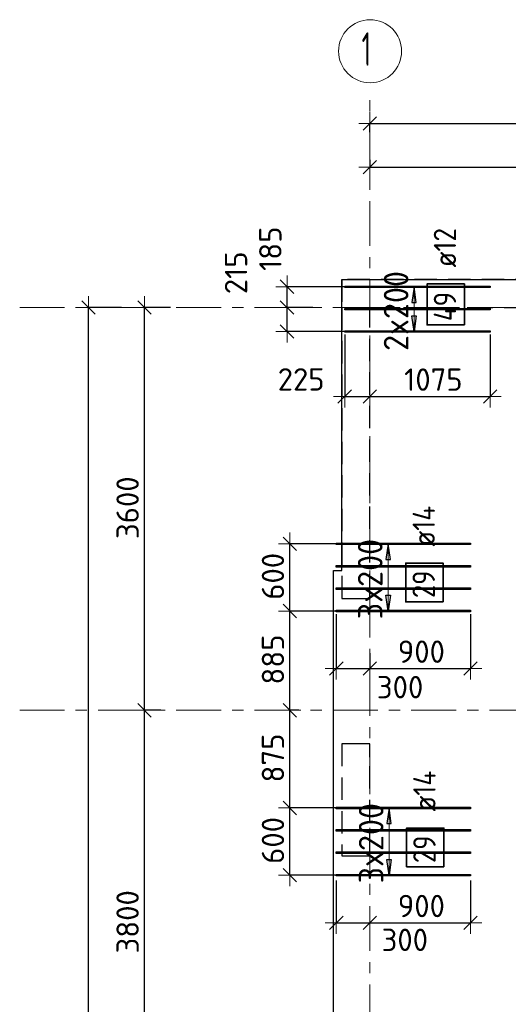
# Model space of a CAD drawing. Header units: metres. Extents: x -38 to 100, y -15 to 19.
# Tile 8 of 63: x -2.63 to 1.74, y 10.17 to 18.97. Entities that reach past the tile are written whole.
import ezdxf

# ---------------------------------------------------------------- set-up
doc = ezdxf.new("R2010")
doc.units = ezdxf.units.M
doc.header["$PDMODE"] = 65
for name, pattern in [('______11', [0.5, 0.4, -0.05, 0, -0.05]), ('______2', [0.27, 0.2, -0.07]), ('______5', [1.1, 0.8, -0.1, 0.1, -0.1])]:
    doc.linetypes.add(name, pattern=pattern)
for name, color, linetype, lineweight in [('XR$2$Осевая линия (1)', 7, '______5', 13), ('XR$2$Размерная линия (1)', 7, 'Continuous', 13), ('XR$3$Перекрытие (1)', 7, 'Continuous', 35), ('XR$3$Размерная линия (1)', 7, 'Continuous', 13), ('XR$5$Стена (1)', 7, 'Continuous', 35)]:
    doc.layers.add(name, color=color, linetype=linetype, lineweight=lineweight)
doc.layers.add('XR$3$Арм.стержн.Доп. Арм верхн.зоны Х', color=7, linetype='Continuous', lineweight=35, true_color=0x8c8cff)
doc.styles.add('ISOCPEUR', font='txt')
doc.dimstyles.new('DIMSTYLE_3', dxfattribs={"dimtxt": 0.2, "dimasz": 0.2, "dimexe": 0, "dimexo": 0, "dimgap": 0.1, "dimtad": 2, "dimdec": 0, "dimlfac": 1000, "dimrnd": 5, "dimzin": 12, "dimdsep": 46, "dimtxsty": 'ISOCPEUR', "dimblk1": 'ALL_ML_STRICH', "dimblk2": 'ALL_ML_STRICH', "dimsah": 1, "dimcen": 0, "dimclrd": 7, "dimclre": 256, "dimclrt": 7, "dimadec": 0, "dimazin": 0, "dimtfac": 1, "dimtdec": 0, "dimtix": 1, "dimtmove": 2, "dimatfit": 3, "dimfxl": 0, "dimtzin": 0, "dimlwd": 0, "dimlwe": -3, "dimarcsym": 0})
doc.dimstyles.new('DIMSTYLE_6', dxfattribs={"dimtxt": 0.2, "dimasz": 0.2, "dimexe": 0, "dimexo": 0, "dimgap": 0.1, "dimtad": 2, "dimdec": 0, "dimlfac": 1000, "dimrnd": 5, "dimzin": 12, "dimdsep": 46, "dimtxsty": 'ISOCPEUR', "dimblk1": 'ALL_ML_STRICH', "dimblk2": 'ALL_ML_STRICH', "dimsah": 1, "dimcen": 0, "dimclrd": 7, "dimclre": 256, "dimclrt": 7, "dimadec": 0, "dimazin": 0, "dimtfac": 1, "dimtdec": 0, "dimtix": 1, "dimtmove": 2, "dimatfit": 3, "dimfxl": 0, "dimtvp": 1.2, "dimtzin": 0, "dimlwd": 0, "dimlwe": -3, "dimarcsym": 0})
doc.dimstyles.new('DIMSTYLE_7', dxfattribs={"dimtxt": 0.2, "dimasz": 0.2, "dimexe": 0, "dimexo": 0, "dimgap": 0.1, "dimtad": 0, "dimdec": 0, "dimlfac": 1000, "dimrnd": 5, "dimzin": 12, "dimdsep": 46, "dimtxsty": 'ISOCPEUR', "dimblk1": 'ALL_ML_STRICH', "dimblk2": 'ALL_ML_STRICH', "dimsah": 1, "dimcen": 0, "dimclrd": 7, "dimclre": 256, "dimclrt": 7, "dimadec": 0, "dimazin": 0, "dimtfac": 1, "dimtdec": 0, "dimtix": 1, "dimtmove": 2, "dimatfit": 3, "dimfxl": 0, "dimtvp": 1.2, "dimtzin": 0, "dimlwd": 0, "dimlwe": -3, "dimarcsym": 0})

# ---------------------------------------------------------------- blocks, each defined once
blk = doc.blocks.new('ALL_ML_STRICH')
at = {"color": 0, "linetype": 'ByBlock', "lineweight": -2}
for p, q in [((0, -0.5), (0, 0.5)), ((-1, 0), (0.5, 0)), ((-0.3, -0.3), (0.3, 0.3))]:
    blk.add_line(p, q, dxfattribs=at)
blk = doc.blocks.new('*D19')
at = {"layer": 'DEFPOINTS', "color": 7, "linetype": 'Continuous', "lineweight": 13, "transparency": 33554687}
for p in [(0.5, 18.0429), (0.5, 17.9468), (61.6, 17.1197)]:
    blk.add_point(p, dxfattribs=at)
at = {"layer": 'XR$2$Размерная линия (1)', "color": 9, "linetype": 'Continuous', "lineweight": -2, "true_color": 0xc7c7c7, "transparency": 33554687}
for p, q in [((0.5, 17.9668), (0.5, 18.0429)), ((61.6, 17.1397), (61.6, 18.0429))]:
    blk.add_line(p, q, dxfattribs=at)
at = {"layer": 'XR$2$Размерная линия (1)', "color": 7, "linetype": 'Continuous', "lineweight": -2, "transparency": 33554687}
blk.add_line((0.5, 18.0429), (61.6, 18.0429), dxfattribs=at)
at = {"layer": 'XR$2$Размерная линия (1)', "color": 7, "linetype": 'Continuous', "lineweight": 13, "transparency": 33554687, "xscale": 0.2, "yscale": 0.2, "zscale": 0.2, "rotation": 180}
blk.add_blockref('ALL_ML_STRICH', (0.5, 18.0429), dxfattribs=at)
at = {"layer": 'XR$2$Размерная линия (1)', "color": 7, "linetype": 'Continuous', "lineweight": 13, "transparency": 33554687, "xscale": 0.2, "yscale": 0.2, "zscale": 0.2}
blk.add_blockref('ALL_ML_STRICH', (61.6, 18.0429), dxfattribs=at)
at = {"layer": 'XR$2$Размерная линия (1)', "color": 7, "linetype": 'Continuous', "lineweight": 13, "transparency": 33554687, "insert": (31.1, 18.1929), "char_height": 0.2, "width": 1, "attachment_point": 5, "style": 'ISOCPEUR'}
blk.add_mtext('\\A1;{61100}', dxfattribs=at)
blk = doc.blocks.new('*D20')
at = {"layer": 'DEFPOINTS', "color": 7, "linetype": 'Continuous', "lineweight": 13, "transparency": 33554687}
for p in [(0.5, 17.7395), (4.5, 17.7612), (0.5, 17.6528)]:
    blk.add_point(p, dxfattribs=at)
at = {"layer": 'XR$2$Размерная линия (1)', "color": 9, "linetype": 'Continuous', "lineweight": -2, "true_color": 0xc7c7c7, "transparency": 33554687}
for p, q in [((0.5, 17.7195), (0.5, 17.6528)), ((4.5, 17.7412), (4.5, 17.6528))]:
    blk.add_line(p, q, dxfattribs=at)
at = {"layer": 'XR$2$Размерная линия (1)', "color": 7, "linetype": 'Continuous', "lineweight": -2, "transparency": 33554687}
blk.add_line((0.5, 17.6528), (4.5, 17.6528), dxfattribs=at)
at = {"layer": 'XR$2$Размерная линия (1)', "color": 7, "linetype": 'Continuous', "lineweight": 13, "transparency": 33554687, "xscale": 0.2, "yscale": 0.2, "zscale": 0.2, "rotation": 180}
blk.add_blockref('ALL_ML_STRICH', (0.5, 17.6528), dxfattribs=at)
at = {"layer": 'XR$2$Размерная линия (1)', "color": 7, "linetype": 'Continuous', "lineweight": 13, "transparency": 33554687, "xscale": 0.2, "yscale": 0.2, "zscale": 0.2}
blk.add_blockref('ALL_ML_STRICH', (4.5, 17.6528), dxfattribs=at)
at = {"layer": 'XR$2$Размерная линия (1)', "color": 7, "linetype": 'Continuous', "lineweight": 13, "transparency": 33554687, "insert": (2.5, 17.8028), "char_height": 0.2, "width": 0.8, "attachment_point": 5, "style": 'ISOCPEUR'}
blk.add_mtext('\\A1;{4000}', dxfattribs=at)
blk = doc.blocks.new('*D33')
at = {"layer": 'DEFPOINTS', "color": 7, "linetype": 'Continuous', "lineweight": 13, "transparency": 33554687}
for p in [(-1.6986, 16.4), (-2.2938, 0), (-2.0153, 0)]:
    blk.add_point(p, dxfattribs=at)
at = {"layer": 'XR$2$Размерная линия (1)', "color": 9, "linetype": 'Continuous', "lineweight": -2, "true_color": 0xc7c7c7, "transparency": 33554687}
for p, q in [((-1.7186, 16.4), (-2.0153, 16.4)), ((-2.2738, 0), (-2.0153, 0))]:
    blk.add_line(p, q, dxfattribs=at)
at = {"layer": 'XR$2$Размерная линия (1)', "color": 7, "linetype": 'Continuous', "lineweight": -2, "transparency": 33554687}
blk.add_line((-2.0153, 0), (-2.0153, 16.4), dxfattribs=at)
at = {"layer": 'XR$2$Размерная линия (1)', "color": 7, "linetype": 'Continuous', "lineweight": 13, "transparency": 33554687, "xscale": 0.2, "yscale": 0.2, "zscale": 0.2}
for p, rotation in [((-2.0153, 16.4), 90), ((-2.0153, 0), 270)]:
    blk.add_blockref('ALL_ML_STRICH', p, dxfattribs=dict(at, rotation=rotation))
at = {"layer": 'XR$2$Размерная линия (1)', "color": 7, "linetype": 'Continuous', "lineweight": 13, "transparency": 33554687, "insert": (-2.1653, 8.22), "char_height": 0.2, "width": 1, "attachment_point": 5, "rotation": 90, "style": 'ISOCPEUR'}
blk.add_mtext('\\A1;{16400}', dxfattribs=at)
blk = doc.blocks.new('*D37')
at = {"layer": 'DEFPOINTS', "color": 7, "linetype": 'Continuous', "lineweight": 13, "transparency": 33554687}
for p in [(-1.3472, 12.8), (-1.5153, 9), (-1.2532, 9)]:
    blk.add_point(p, dxfattribs=at)
at = {"layer": 'XR$2$Размерная линия (1)', "color": 9, "linetype": 'Continuous', "lineweight": -2, "true_color": 0xc7c7c7, "transparency": 33554687}
for p, q in [((-1.3672, 12.8), (-1.5153, 12.8)), ((-1.2732, 9), (-1.5153, 9))]:
    blk.add_line(p, q, dxfattribs=at)
at = {"layer": 'XR$2$Размерная линия (1)', "color": 7, "linetype": 'Continuous', "lineweight": -2, "transparency": 33554687}
blk.add_line((-1.5153, 9), (-1.5153, 12.8), dxfattribs=at)
at = {"layer": 'XR$2$Размерная линия (1)', "color": 7, "linetype": 'Continuous', "lineweight": 13, "transparency": 33554687, "xscale": 0.2, "yscale": 0.2, "zscale": 0.2}
for p, rotation in [((-1.5153, 12.8), 90), ((-1.5153, 9), 270)]:
    blk.add_blockref('ALL_ML_STRICH', p, dxfattribs=dict(at, rotation=rotation))
at = {"layer": 'XR$2$Размерная линия (1)', "color": 7, "linetype": 'Continuous', "lineweight": 13, "transparency": 33554687, "insert": (-1.6653, 10.91), "char_height": 0.2, "width": 0.8, "attachment_point": 5, "rotation": 90, "style": 'ISOCPEUR'}
blk.add_mtext('\\A1;{3800}', dxfattribs=at)
blk = doc.blocks.new('*D38')
at = {"layer": 'DEFPOINTS', "color": 7, "linetype": 'Continuous', "lineweight": 13, "transparency": 33554687}
for p in [(-1.2605, 16.4), (-1.5153, 12.8), (-1.3472, 12.8)]:
    blk.add_point(p, dxfattribs=at)
at = {"layer": 'XR$2$Размерная линия (1)', "color": 9, "linetype": 'Continuous', "lineweight": -2, "true_color": 0xc7c7c7, "transparency": 33554687}
for p, q in [((-1.2805, 16.4), (-1.5153, 16.4)), ((-1.3672, 12.8), (-1.5153, 12.8))]:
    blk.add_line(p, q, dxfattribs=at)
at = {"layer": 'XR$2$Размерная линия (1)', "color": 7, "linetype": 'Continuous', "lineweight": -2, "transparency": 33554687}
blk.add_line((-1.5153, 12.8), (-1.5153, 16.4), dxfattribs=at)
at = {"layer": 'XR$2$Размерная линия (1)', "color": 7, "linetype": 'Continuous', "lineweight": 13, "transparency": 33554687, "xscale": 0.2, "yscale": 0.2, "zscale": 0.2}
for p, rotation in [((-1.5153, 16.4), 90), ((-1.5153, 12.8), 270)]:
    blk.add_blockref('ALL_ML_STRICH', p, dxfattribs=dict(at, rotation=rotation))
at = {"layer": 'XR$2$Размерная линия (1)', "color": 7, "linetype": 'Continuous', "lineweight": 13, "transparency": 33554687, "insert": (-1.6653, 14.61), "char_height": 0.2, "width": 0.8, "attachment_point": 5, "rotation": 90, "style": 'ISOCPEUR'}
blk.add_mtext('\\A1;{3600}', dxfattribs=at)
blk = doc.blocks.new('*D252')
at = {"layer": 'DEFPOINTS', "color": 7, "linetype": 'Continuous', "lineweight": 13, "transparency": 33554687}
for p in [(0.6301, 11.9272), (-0.2162, 11.3272), (0.6472, 11.3272)]:
    blk.add_point(p, dxfattribs=at)
at = {"layer": 'XR$3$Размерная линия (1)', "color": 9, "linetype": 'Continuous', "lineweight": -2, "true_color": 0xc7c7c7, "transparency": 33554687}
for p, q in [((0.6101, 11.9272), (-0.2162, 11.9272)), ((0.6272, 11.3272), (-0.2162, 11.3272))]:
    blk.add_line(p, q, dxfattribs=at)
at = {"layer": 'XR$3$Размерная линия (1)', "color": 7, "linetype": 'Continuous', "lineweight": -2, "transparency": 33554687}
blk.add_line((-0.2162, 11.3272), (-0.2162, 11.9272), dxfattribs=at)
at = {"layer": 'XR$3$Размерная линия (1)', "color": 7, "linetype": 'Continuous', "lineweight": 13, "transparency": 33554687, "xscale": 0.2, "yscale": 0.2, "zscale": 0.2}
for p, rotation in [((-0.2162, 11.9272), 90), ((-0.2162, 11.3272), 270)]:
    blk.add_blockref('ALL_ML_STRICH', p, dxfattribs=dict(at, rotation=rotation))
at = {"layer": 'XR$3$Размерная линия (1)', "color": 7, "linetype": 'Continuous', "lineweight": 13, "transparency": 33554687, "insert": (-0.3662, 11.6372), "char_height": 0.2, "width": 0.6, "attachment_point": 5, "rotation": 90, "style": 'ISOCPEUR'}
blk.add_mtext('\\A1;{600}', dxfattribs=at)
blk = doc.blocks.new('*D253')
at = {"layer": 'DEFPOINTS', "color": 7, "linetype": 'Continuous', "lineweight": 13, "transparency": 33554687}
for p in [(-0.1139, 12.8), (-0.2162, 11.9272), (0.6301, 11.9272)]:
    blk.add_point(p, dxfattribs=at)
at = {"layer": 'XR$3$Размерная линия (1)', "color": 9, "linetype": 'Continuous', "lineweight": -2, "true_color": 0xc7c7c7, "transparency": 33554687}
for p, q in [((-0.1339, 12.8), (-0.2162, 12.8)), ((0.6101, 11.9272), (-0.2162, 11.9272))]:
    blk.add_line(p, q, dxfattribs=at)
at = {"layer": 'XR$3$Размерная линия (1)', "color": 7, "linetype": 'Continuous', "lineweight": -2, "transparency": 33554687}
blk.add_line((-0.2162, 11.9272), (-0.2162, 12.8), dxfattribs=at)
at = {"layer": 'XR$3$Размерная линия (1)', "color": 7, "linetype": 'Continuous', "lineweight": 13, "transparency": 33554687, "xscale": 0.2, "yscale": 0.2, "zscale": 0.2}
for p, rotation in [((-0.2162, 12.8), 90), ((-0.2162, 11.9272), 270)]:
    blk.add_blockref('ALL_ML_STRICH', p, dxfattribs=dict(at, rotation=rotation))
at = {"layer": 'XR$3$Размерная линия (1)', "color": 7, "linetype": 'Continuous', "lineweight": 13, "transparency": 33554687, "insert": (-0.3662, 12.3736), "char_height": 0.2, "width": 0.6, "attachment_point": 5, "rotation": 90, "style": 'ISOCPEUR'}
blk.add_mtext('\\A1;{875}', dxfattribs=at)
blk = doc.blocks.new('*D254')
at = {"layer": 'DEFPOINTS', "color": 7, "linetype": 'Continuous', "lineweight": 13, "transparency": 33554687}
for p in [(0.6985, 13.6872), (-0.2162, 12.8), (-0.1139, 12.8)]:
    blk.add_point(p, dxfattribs=at)
at = {"layer": 'XR$3$Размерная линия (1)', "color": 9, "linetype": 'Continuous', "lineweight": -2, "true_color": 0xc7c7c7, "transparency": 33554687}
for p, q in [((0.6785, 13.6872), (-0.2162, 13.6872)), ((-0.1339, 12.8), (-0.2162, 12.8))]:
    blk.add_line(p, q, dxfattribs=at)
at = {"layer": 'XR$3$Размерная линия (1)', "color": 7, "linetype": 'Continuous', "lineweight": -2, "transparency": 33554687}
blk.add_line((-0.2162, 12.8), (-0.2162, 13.6872), dxfattribs=at)
at = {"layer": 'XR$3$Размерная линия (1)', "color": 7, "linetype": 'Continuous', "lineweight": 13, "transparency": 33554687, "xscale": 0.2, "yscale": 0.2, "zscale": 0.2}
for p, rotation in [((-0.2162, 13.6872), 90), ((-0.2162, 12.8), 270)]:
    blk.add_blockref('ALL_ML_STRICH', p, dxfattribs=dict(at, rotation=rotation))
at = {"layer": 'XR$3$Размерная линия (1)', "color": 7, "linetype": 'Continuous', "lineweight": 13, "transparency": 33554687, "insert": (-0.3662, 13.2536), "char_height": 0.2, "width": 0.6, "attachment_point": 5, "rotation": 90, "style": 'ISOCPEUR'}
blk.add_mtext('\\A1;{885}', dxfattribs=at)
blk = doc.blocks.new('*D255')
at = {"layer": 'DEFPOINTS', "color": 7, "linetype": 'Continuous', "lineweight": 13, "transparency": 33554687}
for p in [(0.6386, 14.2872), (-0.2162, 13.6872), (0.6985, 13.6872)]:
    blk.add_point(p, dxfattribs=at)
at = {"layer": 'XR$3$Размерная линия (1)', "color": 9, "linetype": 'Continuous', "lineweight": -2, "true_color": 0xc7c7c7, "transparency": 33554687}
for p, q in [((0.6186, 14.2872), (-0.2162, 14.2872)), ((0.6785, 13.6872), (-0.2162, 13.6872))]:
    blk.add_line(p, q, dxfattribs=at)
at = {"layer": 'XR$3$Размерная линия (1)', "color": 7, "linetype": 'Continuous', "lineweight": -2, "transparency": 33554687}
blk.add_line((-0.2162, 13.6872), (-0.2162, 14.2872), dxfattribs=at)
at = {"layer": 'XR$3$Размерная линия (1)', "color": 7, "linetype": 'Continuous', "lineweight": 13, "transparency": 33554687, "xscale": 0.2, "yscale": 0.2, "zscale": 0.2}
for p, rotation in [((-0.2162, 14.2872), 90), ((-0.2162, 13.6872), 270)]:
    blk.add_blockref('ALL_ML_STRICH', p, dxfattribs=dict(at, rotation=rotation))
at = {"layer": 'XR$3$Размерная линия (1)', "color": 7, "linetype": 'Continuous', "lineweight": 13, "transparency": 33554687, "insert": (-0.3662, 13.9972), "char_height": 0.2, "width": 0.6, "attachment_point": 5, "rotation": 90, "style": 'ISOCPEUR'}
blk.add_mtext('\\A1;{600}', dxfattribs=at)
blk = doc.blocks.new('*D258')
at = {"layer": 'DEFPOINTS', "color": 7, "linetype": 'Continuous', "lineweight": 13, "transparency": 33554687}
for p in [(0.0102, 16.4), (-0.2406, 16.1848), (0.3072, 16.1848)]:
    blk.add_point(p, dxfattribs=at)
at = {"layer": 'XR$3$Размерная линия (1)', "color": 9, "linetype": 'Continuous', "lineweight": -2, "true_color": 0xc7c7c7, "transparency": 33554687}
for p, q in [((-0.0098, 16.4), (-0.2406, 16.4)), ((0.2872, 16.1848), (-0.2406, 16.1848))]:
    blk.add_line(p, q, dxfattribs=at)
at = {"layer": 'XR$3$Размерная линия (1)', "color": 7, "linetype": 'Continuous', "lineweight": -2, "transparency": 33554687}
blk.add_line((-0.2406, 16.1848), (-0.2406, 16.4), dxfattribs=at)
at = {"layer": 'XR$3$Размерная линия (1)', "color": 7, "linetype": 'Continuous', "lineweight": 13, "transparency": 33554687, "xscale": 0.2, "yscale": 0.2, "zscale": 0.2}
for p, rotation in [((-0.2406, 16.4), 90), ((-0.2406, 16.1848), 270)]:
    blk.add_blockref('ALL_ML_STRICH', p, dxfattribs=dict(at, rotation=rotation))
at = {"layer": 'XR$3$Размерная линия (1)', "color": 7, "linetype": 'Continuous', "lineweight": 13, "transparency": 33554687, "insert": (-0.6962, 16.7091), "char_height": 0.2, "width": 0.6, "attachment_point": 5, "rotation": 90, "style": 'ISOCPEUR'}
blk.add_mtext('\\A1;{215}', dxfattribs=at)
blk = doc.blocks.new('*D259')
at = {"layer": 'DEFPOINTS', "color": 7, "linetype": 'Continuous', "lineweight": 13, "transparency": 33554687}
for p in [(0.3359, 16.5848), (-0.2406, 16.4), (0.0102, 16.4)]:
    blk.add_point(p, dxfattribs=at)
at = {"layer": 'XR$3$Размерная линия (1)', "color": 9, "linetype": 'Continuous', "lineweight": -2, "true_color": 0xc7c7c7, "transparency": 33554687}
for p, q in [((0.3159, 16.5848), (-0.2406, 16.5848)), ((-0.0098, 16.4), (-0.2406, 16.4))]:
    blk.add_line(p, q, dxfattribs=at)
at = {"layer": 'XR$3$Размерная линия (1)', "color": 7, "linetype": 'Continuous', "lineweight": -2, "transparency": 33554687}
blk.add_line((-0.2406, 16.4), (-0.2406, 16.5848), dxfattribs=at)
at = {"layer": 'XR$3$Размерная линия (1)', "color": 7, "linetype": 'Continuous', "lineweight": 13, "transparency": 33554687, "xscale": 0.2, "yscale": 0.2, "zscale": 0.2}
for p, rotation in [((-0.2406, 16.5848), 90), ((-0.2406, 16.4), 270)]:
    blk.add_blockref('ALL_ML_STRICH', p, dxfattribs=dict(at, rotation=rotation))
at = {"layer": 'XR$3$Размерная линия (1)', "color": 7, "linetype": 'Continuous', "lineweight": 13, "transparency": 33554687, "insert": (-0.3895, 16.9236), "char_height": 0.2, "width": 0.6, "attachment_point": 5, "rotation": 90, "style": 'ISOCPEUR'}
blk.add_mtext('\\A1;{185}', dxfattribs=at)
blk = doc.blocks.new('*D260')
at = {"layer": 'DEFPOINTS', "color": 7, "linetype": 'Continuous', "lineweight": 13, "transparency": 33554687}
for p in [(0.2, 13.6802), (0.5, 13.3295), (0.2, 13.1738)]:
    blk.add_point(p, dxfattribs=at)
at = {"layer": 'XR$3$Размерная линия (1)', "color": 9, "linetype": 'Continuous', "lineweight": -2, "true_color": 0xc7c7c7, "transparency": 33554687}
for p, q in [((0.2, 13.6602), (0.2, 13.1738)), ((0.5, 13.3095), (0.5, 13.1738))]:
    blk.add_line(p, q, dxfattribs=at)
at = {"layer": 'XR$3$Размерная линия (1)', "color": 7, "linetype": 'Continuous', "lineweight": -2, "transparency": 33554687}
blk.add_line((0.2, 13.1738), (0.5, 13.1738), dxfattribs=at)
at = {"layer": 'XR$3$Размерная линия (1)', "color": 7, "linetype": 'Continuous', "lineweight": 13, "transparency": 33554687, "xscale": 0.2, "yscale": 0.2, "zscale": 0.2, "rotation": 180}
blk.add_blockref('ALL_ML_STRICH', (0.2, 13.1738), dxfattribs=at)
at = {"layer": 'XR$3$Размерная линия (1)', "color": 7, "linetype": 'Continuous', "lineweight": 13, "transparency": 33554687, "xscale": 0.2, "yscale": 0.2, "zscale": 0.2}
blk.add_blockref('ALL_ML_STRICH', (0.5, 13.1738), dxfattribs=at)
at = {"layer": 'XR$3$Размерная линия (1)', "color": 7, "linetype": 'Continuous', "lineweight": 13, "transparency": 33554687, "insert": (0.7701, 13.0068), "char_height": 0.2, "width": 0.6, "attachment_point": 5, "style": 'ISOCPEUR'}
blk.add_mtext('\\A1;{300}', dxfattribs=at)
blk = doc.blocks.new('*D261')
at = {"layer": 'DEFPOINTS', "color": 7, "linetype": 'Continuous', "lineweight": 13, "transparency": 33554687}
for p in [(1.4, 13.6802), (0.5, 13.3295), (0.5, 13.1738)]:
    blk.add_point(p, dxfattribs=at)
at = {"layer": 'XR$3$Размерная линия (1)', "color": 9, "linetype": 'Continuous', "lineweight": -2, "true_color": 0xc7c7c7, "transparency": 33554687}
for p, q in [((1.4, 13.6602), (1.4, 13.1738)), ((0.5, 13.3095), (0.5, 13.1738))]:
    blk.add_line(p, q, dxfattribs=at)
at = {"layer": 'XR$3$Размерная линия (1)', "color": 7, "linetype": 'Continuous', "lineweight": -2, "transparency": 33554687}
blk.add_line((0.5, 13.1738), (1.4, 13.1738), dxfattribs=at)
at = {"layer": 'XR$3$Размерная линия (1)', "color": 7, "linetype": 'Continuous', "lineweight": 13, "transparency": 33554687, "xscale": 0.2, "yscale": 0.2, "zscale": 0.2, "rotation": 180}
blk.add_blockref('ALL_ML_STRICH', (0.5, 13.1738), dxfattribs=at)
at = {"layer": 'XR$3$Размерная линия (1)', "color": 7, "linetype": 'Continuous', "lineweight": 13, "transparency": 33554687, "xscale": 0.2, "yscale": 0.2, "zscale": 0.2}
blk.add_blockref('ALL_ML_STRICH', (1.4, 13.1738), dxfattribs=at)
at = {"layer": 'XR$3$Размерная линия (1)', "color": 7, "linetype": 'Continuous', "lineweight": 13, "transparency": 33554687, "insert": (0.96, 13.3238), "char_height": 0.2, "width": 0.6, "attachment_point": 5, "style": 'ISOCPEUR'}
blk.add_mtext('\\A1;{900}', dxfattribs=at)
blk = doc.blocks.new('*D262')
at = {"layer": 'DEFPOINTS', "color": 7, "linetype": 'Continuous', "lineweight": 13, "transparency": 33554687}
for p in [(0.2, 11.3002), (0.2, 10.9013), (0.5, 10.9077)]:
    blk.add_point(p, dxfattribs=at)
at = {"layer": 'XR$3$Размерная линия (1)', "color": 9, "linetype": 'Continuous', "lineweight": -2, "true_color": 0xc7c7c7, "transparency": 33554687}
for p, q in [((0.2, 11.2802), (0.2, 10.9013)), ((0.5, 10.9013), (0.5, 10.9013))]:
    blk.add_line(p, q, dxfattribs=at)
at = {"layer": 'XR$3$Размерная линия (1)', "color": 7, "linetype": 'Continuous', "lineweight": -2, "transparency": 33554687}
blk.add_line((0.2, 10.9013), (0.5, 10.9013), dxfattribs=at)
at = {"layer": 'XR$3$Размерная линия (1)', "color": 7, "linetype": 'Continuous', "lineweight": 13, "transparency": 33554687, "xscale": 0.2, "yscale": 0.2, "zscale": 0.2, "rotation": 180}
blk.add_blockref('ALL_ML_STRICH', (0.2, 10.9013), dxfattribs=at)
at = {"layer": 'XR$3$Размерная линия (1)', "color": 7, "linetype": 'Continuous', "lineweight": 13, "transparency": 33554687, "xscale": 0.2, "yscale": 0.2, "zscale": 0.2}
blk.add_blockref('ALL_ML_STRICH', (0.5, 10.9013), dxfattribs=at)
at = {"layer": 'XR$3$Размерная линия (1)', "color": 7, "linetype": 'Continuous', "lineweight": 13, "transparency": 33554687, "insert": (0.8125, 10.7488), "char_height": 0.2, "width": 0.6, "attachment_point": 5, "style": 'ISOCPEUR'}
blk.add_mtext('\\A1;{300}', dxfattribs=at)
blk = doc.blocks.new('*D263')
at = {"layer": 'DEFPOINTS', "color": 7, "linetype": 'Continuous', "lineweight": 13, "transparency": 33554687}
for p in [(1.4, 11.3002), (0.5, 10.9077), (0.5, 10.9013)]:
    blk.add_point(p, dxfattribs=at)
at = {"layer": 'XR$3$Размерная линия (1)', "color": 9, "linetype": 'Continuous', "lineweight": -2, "true_color": 0xc7c7c7, "transparency": 33554687}
for p, q in [((1.4, 11.2802), (1.4, 10.9013)), ((0.5, 10.9013), (0.5, 10.9013))]:
    blk.add_line(p, q, dxfattribs=at)
at = {"layer": 'XR$3$Размерная линия (1)', "color": 7, "linetype": 'Continuous', "lineweight": -2, "transparency": 33554687}
blk.add_line((0.5, 10.9013), (1.4, 10.9013), dxfattribs=at)
at = {"layer": 'XR$3$Размерная линия (1)', "color": 7, "linetype": 'Continuous', "lineweight": 13, "transparency": 33554687, "xscale": 0.2, "yscale": 0.2, "zscale": 0.2, "rotation": 180}
blk.add_blockref('ALL_ML_STRICH', (0.5, 10.9013), dxfattribs=at)
at = {"layer": 'XR$3$Размерная линия (1)', "color": 7, "linetype": 'Continuous', "lineweight": 13, "transparency": 33554687, "xscale": 0.2, "yscale": 0.2, "zscale": 0.2}
blk.add_blockref('ALL_ML_STRICH', (1.4, 10.9013), dxfattribs=at)
at = {"layer": 'XR$3$Размерная линия (1)', "color": 7, "linetype": 'Continuous', "lineweight": 13, "transparency": 33554687, "insert": (0.96, 11.0513), "char_height": 0.2, "width": 0.6, "attachment_point": 5, "style": 'ISOCPEUR'}
blk.add_mtext('\\A1;{900}', dxfattribs=at)
blk = doc.blocks.new('*D268')
at = {"layer": 'DEFPOINTS', "color": 7, "linetype": 'Continuous', "lineweight": 13, "transparency": 33554687}
for p in [(0.275, 16.1788), (0.275, 15.6046), (0.5, 15.5992)]:
    blk.add_point(p, dxfattribs=at)
at = {"layer": 'XR$3$Размерная линия (1)', "color": 9, "linetype": 'Continuous', "lineweight": -2, "true_color": 0xc7c7c7, "transparency": 33554687}
for p, q in [((0.275, 16.1588), (0.275, 15.6046)), ((0.5, 15.6046), (0.5, 15.6046))]:
    blk.add_line(p, q, dxfattribs=at)
at = {"layer": 'XR$3$Размерная линия (1)', "color": 7, "linetype": 'Continuous', "lineweight": -2, "transparency": 33554687}
blk.add_line((0.275, 15.6046), (0.5, 15.6046), dxfattribs=at)
at = {"layer": 'XR$3$Размерная линия (1)', "color": 7, "linetype": 'Continuous', "lineweight": 13, "transparency": 33554687, "xscale": 0.2, "yscale": 0.2, "zscale": 0.2, "rotation": 180}
blk.add_blockref('ALL_ML_STRICH', (0.275, 15.6046), dxfattribs=at)
at = {"layer": 'XR$3$Размерная линия (1)', "color": 7, "linetype": 'Continuous', "lineweight": 13, "transparency": 33554687, "xscale": 0.2, "yscale": 0.2, "zscale": 0.2}
blk.add_blockref('ALL_ML_STRICH', (0.5, 15.6046), dxfattribs=at)
at = {"layer": 'XR$3$Размерная линия (1)', "color": 7, "linetype": 'Continuous', "lineweight": 13, "transparency": 33554687, "insert": (-0.1142, 15.7566), "char_height": 0.2, "width": 0.6, "attachment_point": 5, "style": 'ISOCPEUR'}
blk.add_mtext('\\A1;{225}', dxfattribs=at)
blk = doc.blocks.new('*D269')
at = {"layer": 'DEFPOINTS', "color": 7, "linetype": 'Continuous', "lineweight": 13, "transparency": 33554687}
for p in [(1.575, 16.1788), (0.5, 15.6046), (0.5, 15.5992)]:
    blk.add_point(p, dxfattribs=at)
at = {"layer": 'XR$3$Размерная линия (1)', "color": 9, "linetype": 'Continuous', "lineweight": -2, "true_color": 0xc7c7c7, "transparency": 33554687}
for p, q in [((1.575, 16.1588), (1.575, 15.6046)), ((0.5, 15.6046), (0.5, 15.6046))]:
    blk.add_line(p, q, dxfattribs=at)
at = {"layer": 'XR$3$Размерная линия (1)', "color": 7, "linetype": 'Continuous', "lineweight": -2, "transparency": 33554687}
blk.add_line((0.5, 15.6046), (1.575, 15.6046), dxfattribs=at)
at = {"layer": 'XR$3$Размерная линия (1)', "color": 7, "linetype": 'Continuous', "lineweight": 13, "transparency": 33554687, "xscale": 0.2, "yscale": 0.2, "zscale": 0.2, "rotation": 180}
blk.add_blockref('ALL_ML_STRICH', (0.5, 15.6046), dxfattribs=at)
at = {"layer": 'XR$3$Размерная линия (1)', "color": 7, "linetype": 'Continuous', "lineweight": 13, "transparency": 33554687, "xscale": 0.2, "yscale": 0.2, "zscale": 0.2}
blk.add_blockref('ALL_ML_STRICH', (1.575, 15.6046), dxfattribs=at)
at = {"layer": 'XR$3$Размерная линия (1)', "color": 7, "linetype": 'Continuous', "lineweight": 13, "transparency": 33554687, "insert": (1.0675, 15.7546), "char_height": 0.2, "width": 0.8, "attachment_point": 5, "style": 'ISOCPEUR'}
blk.add_mtext('\\A1;{1075}', dxfattribs=at)

msp = doc.modelspace()

# ---------------------------------------------------------------- linework, layer by layer
at = {"layer": 'XR$2$Осевая линия (1)', "color": 253, "linetype": '______11', "lineweight": 13, "true_color": 0xa0a0a0, "transparency": 33554687}
for p, q in [((0.5, -2.65), (0.5, 18.35)), ((-2.63, 16.4), (62.6, 16.4)), ((-2.63, 12.8), (62.6, 12.8))]:
    msp.add_line(p, q, dxfattribs=at)
at = {"layer": 'XR$2$Осевая линия (1)', "color": 7, "linetype": 'Continuous', "lineweight": 13, "transparency": 33554687}
msp.add_circle((0.5019, 18.6886), 0.2819, dxfattribs=at)
at = {"layer": 'XR$3$Арм.стержн.Доп. Арм верхн.зоны Х', "color": 253, "linetype": 'Continuous', "lineweight": -3, "true_color": 0xa0a0a0, "transparency": 33554687}
for p, q in [((0.8946, 16.5848), (0.7946, 16.5848)), ((0.8946, 16.5848), (0.9946, 16.5848)), ((0.8946, 16.1848), (0.7946, 16.1848)), ((0.8946, 16.1848), (0.9946, 16.1848)), ((0.6632, 14.2872), (0.5632, 14.2872)), ((0.6632, 14.2872), (0.7632, 14.2872)), ((0.6632, 13.6872), (0.5632, 13.6872)), ((0.6632, 13.6872), (0.7632, 13.6872)), ((0.6715, 11.9272), (0.5715, 11.9272)), ((0.6715, 11.9272), (0.7715, 11.9272)), ((0.6715, 11.3272), (0.5715, 11.3272)), ((0.6715, 11.3272), (0.7715, 11.3272))]:
    msp.add_line(p, q, dxfattribs=at)
at = {"layer": 'XR$3$Арм.стержн.Доп. Арм верхн.зоны Х', "color": 7, "linetype": 'Continuous', "lineweight": 25, "transparency": 33554687}
for p, q in [((0.8946, 16.5848), (0.8746, 16.4448)), ((0.9146, 16.4448), (0.8946, 16.5848)), ((0.8746, 16.4448), (0.9146, 16.4448)), ((0.8946, 16.1848), (0.8746, 16.3248)), ((0.8746, 16.3248), (0.9146, 16.3248)), ((0.9146, 16.3248), (0.8946, 16.1848)), ((0.6632, 14.2872), (0.6432, 14.1472)), ((0.6832, 14.1472), (0.6632, 14.2872)), ((0.6432, 14.1472), (0.6832, 14.1472)), ((0.6632, 13.6872), (0.6432, 13.8272)), ((0.6432, 13.8272), (0.6832, 13.8272)), ((0.6832, 13.8272), (0.6632, 13.6872)), ((0.6715, 11.9272), (0.6515, 11.7872)), ((0.6915, 11.7872), (0.6715, 11.9272)), ((0.6515, 11.7872), (0.6915, 11.7872)), ((0.6715, 11.3272), (0.6515, 11.4672)), ((0.6515, 11.4672), (0.6915, 11.4672)), ((0.6915, 11.4672), (0.6715, 11.3272))]:
    msp.add_line(p, q, dxfattribs=at)
at = {"layer": 'XR$3$Арм.стержн.Доп. Арм верхн.зоны Х', "color": 7, "linetype": 'Continuous', "lineweight": 13, "transparency": 33554687}
for p, q in [((0.8946, 16.5848), (0.8946, 16.5848)), ((0.8946, 16.1848), (0.8946, 16.5848)), ((0.8946, 16.1848), (0.8946, 16.1848)), ((0.6632, 14.2872), (0.6632, 14.2872)), ((0.6632, 13.6872), (0.6632, 14.2872)), ((0.6632, 13.6872), (0.6632, 13.6872)), ((0.6715, 11.9272), (0.6715, 11.9272)), ((0.6715, 11.3272), (0.6715, 11.9272)), ((0.6715, 11.3272), (0.6715, 11.3272))]:
    msp.add_line(p, q, dxfattribs=at)
at = {"layer": 'XR$3$Арм.стержн.Доп. Арм верхн.зоны Х', "color": 34, "linetype": 'Continuous', "lineweight": 25, "transparency": 33554687}
for points in [[(1.575, 16.5788), (0.275, 16.5788), (0.275, 16.5908), (1.575, 16.5908), (1.575, 16.5788)], [(1.575, 16.3788), (0.275, 16.3788), (0.275, 16.3908), (1.575, 16.3908), (1.575, 16.3788)], [(1.575, 16.1788), (0.275, 16.1788), (0.275, 16.1908), (1.575, 16.1908), (1.575, 16.1788)]]:
    msp.add_lwpolyline(points, dxfattribs=at)
at = {"layer": 'XR$3$Арм.стержн.Доп. Арм верхн.зоны Х', "color": 7, "linetype": 'Continuous', "lineweight": 35, "transparency": 33554687}
for points in [[(1.3446, 16.2433), (1.3446, 16.61), (1.0113, 16.61), (1.0113, 16.2433), (1.3446, 16.2433)], [(1.1548, 13.769), (1.1548, 14.1156), (0.8214, 14.1156), (0.8214, 13.769), (1.1548, 13.769)], [(1.1612, 11.4017), (1.1612, 11.7483), (0.8279, 11.7483), (0.8279, 11.4017), (1.1612, 11.4017)]]:
    msp.add_lwpolyline(points, dxfattribs=at)
at = {"layer": 'XR$3$Арм.стержн.Доп. Арм верхн.зоны Х', "color": 7, "linetype": 'Continuous', "lineweight": 25, "transparency": 33554687}
for points in [[(0.2, 14.2942), (1.4, 14.2942), (1.4, 14.2802), (0.2, 14.2802), (0.2, 14.2942)], [(0.2, 14.0942), (1.4, 14.0942), (1.4, 14.0802), (0.2, 14.0802), (0.2, 14.0942)], [(0.2, 13.8942), (1.4, 13.8942), (1.4, 13.8802), (0.2, 13.8802), (0.2, 13.8942)], [(0.2, 13.6942), (1.4, 13.6942), (1.4, 13.6802), (0.2, 13.6802), (0.2, 13.6942)], [(0.2, 11.9342), (1.4, 11.9342), (1.4, 11.9202), (0.2, 11.9202), (0.2, 11.9342)], [(0.2, 11.7342), (1.4, 11.7342), (1.4, 11.7202), (0.2, 11.7202), (0.2, 11.7342)], [(0.2, 11.5342), (1.4, 11.5342), (1.4, 11.5202), (0.2, 11.5202), (0.2, 11.5342)], [(0.2, 11.3342), (1.4, 11.3342), (1.4, 11.3202), (0.2, 11.3202), (0.2, 11.3342)]]:
    msp.add_lwpolyline(points, dxfattribs=at)
at = {"layer": 'XR$3$Перекрытие (1)', "color": 7, "linetype": 'Continuous', "lineweight": 25, "transparency": 33554687}
for p, q in [((0.25, 14.05), (0.25, 16.65)), ((0.25, 16.65), (2, 16.65)), ((0.175, -0.25), (0.175, 14.05)), ((0.175, 14.05), (0.25, 14.05))]:
    msp.add_line(p, q, dxfattribs=at)
at = {"layer": 'XR$5$Стена (1)', "color": 253, "linetype": '______2', "lineweight": -3, "true_color": 0xa0a0a0, "transparency": 33554687}
for p, q in [((4.4, 16.65), (0.25, 16.65)), ((0.25, 16.65), (0.25, 16.4)), ((0.25, 16.4), (0.25, 13.8)), ((0.5, 13.82), (0.5, 16.4)), ((0.5, 16.4), (2.45, 16.4)), ((0.5, 13.8), (0.5, 13.82)), ((0.25, 13.8), (0.37, 13.8)), ((0.37, 13.8), (0.5, 13.8)), ((0.37, 12.5), (0.25, 12.5)), ((0.25, 12.5), (0.25, 11.5)), ((0.5, 12.5), (0.37, 12.5)), ((0.5, 12.38), (0.5, 12.5)), ((0.5, 11.5), (0.5, 12.38)), ((0.25, 11.5), (0.37, 11.5)), ((0.37, 11.5), (0.5, 11.5))]:
    msp.add_line(p, q, dxfattribs=at)

# ---------------------------------------------------------------- texts
at = {"layer": 'XR$2$Осевая линия (1)', "color": 7, "linetype": 'Continuous', "lineweight": 13, "transparency": 33554687, "insert": (0.4269, 18.5581), "char_height": 0.3, "width": 0.233333, "attachment_point": 7, "style": 'ISOCPEUR'}
msp.add_mtext('\\W0.56;1', dxfattribs=at)
at = {"layer": 'XR$3$Арм.стержн.Доп. Арм верхн.зоны Х', "color": 7, "linetype": 'Continuous', "lineweight": 25, "transparency": 33554687, "char_height": 0.2, "attachment_point": 7, "rotation": 90, "style": 'ISOCPEUR'}
for s, insert, width in [('\\W0.89; ø12 ', (1.2713, 16.6433), 0.749105), ('\\W0.88;49', (1.2713, 16.2766), 0.387995), ('\\W0.89; ø14 ', (1.0814, 14.149), 0.769432), ('\\W0.87;29', (1.0814, 13.8023), 0.367208), ('\\W0.89; ø14 ', (1.0879, 11.7817), 0.769432), ('\\W0.87;29', (1.0879, 11.435), 0.367208)]:
    msp.add_mtext(s, dxfattribs=dict(at, insert=insert, width=width))
at = {"layer": 'XR$3$Арм.стержн.Доп. Арм верхн.зоны Х', "color": 7, "linetype": 'Continuous', "lineweight": 13, "transparency": 33554687, "char_height": 0.22, "width": 0.873359, "attachment_point": 7, "rotation": 90, "style": 'ISOCPEUR'}
for s, insert in [('\\W0.95;2x200', (0.8446, 16.0108)), ('\\W0.95;3x200', (0.6132, 13.6132)), ('\\W0.95;3x200', (0.6215, 11.2532))]:
    msp.add_mtext(s, dxfattribs=dict(at, insert=insert))

# ---------------------------------------------------------------- dimensions: what is measured, and where the dimension line sits
at = {"layer": 'XR$2$Размерная линия (1)', "color": 7, "linetype": 'Continuous', "lineweight": 13, "transparency": 33554687}
for base, p1, p2, picture, middle in [((61.6, 18.0429), (0.5, 17.9668), (61.6, 17.1397), '*D19', (31.1, 18.1929)), ((4.5, 17.6528), (0.5, 17.7195), (4.5, 17.7412), '*D20', (2.5, 17.8028))]:
    dim = msp.add_linear_dim(base=base, p1=p1, p2=p2, dimstyle='DIMSTYLE_3', override={"dimpost": '<>', "dimclrd": 7, "dimclre": 9, "dimclrt": 7, "dimlwd": 0, "dimlwe": 65533}, dxfattribs=at)
    dim.commit()
    dim.dimension.update_dxf_attribs({"geometry": picture, "text_midpoint": middle, "dimtype": 160})
for base, p1, p2, picture, middle in [((-2.0153, 16.4), (-2.2738, 0), (-1.7186, 16.4), '*D33', (-2.1653, 8.22)), ((-1.5153, 16.4), (-1.3672, 12.8), (-1.2805, 16.4), '*D38', (-1.6653, 14.61)), ((-1.5153, 12.8), (-1.2732, 9), (-1.3672, 12.8), '*D37', (-1.6653, 10.91))]:
    dim = msp.add_linear_dim(base=base, p1=p1, p2=p2, angle=90, dimstyle='DIMSTYLE_3', override={"dimpost": '<>', "dimclrd": 7, "dimclre": 9, "dimclrt": 7, "dimlwd": 0, "dimlwe": 65533}, dxfattribs=at)
    dim.commit()
    dim.dimension.update_dxf_attribs({"geometry": picture, "text_midpoint": middle, "dimtype": 160})
at = {"layer": 'XR$3$Размерная линия (1)', "color": 7, "linetype": 'Continuous', "lineweight": 13, "transparency": 33554687}
for base, p1, p2, dimstyle, picture, middle in [((-0.2406, 16.5848), (-0.0098, 16.4), (0.3159, 16.5848), 'DIMSTYLE_6', '*D259', (-0.3895, 16.9236)), ((-0.2406, 16.4), (0.2872, 16.1848), (-0.0098, 16.4), 'DIMSTYLE_6', '*D258', (-0.6962, 16.7091)), ((-0.2162, 14.2872), (0.6785, 13.6872), (0.6186, 14.2872), 'DIMSTYLE_3', '*D255', (-0.3662, 13.9972)), ((-0.2162, 13.6872), (-0.1339, 12.8), (0.6785, 13.6872), 'DIMSTYLE_3', '*D254', (-0.3662, 13.2536)), ((-0.2162, 12.8), (0.6101, 11.9272), (-0.1339, 12.8), 'DIMSTYLE_3', '*D253', (-0.3662, 12.3736)), ((-0.2162, 11.9272), (0.6272, 11.3272), (0.6101, 11.9272), 'DIMSTYLE_3', '*D252', (-0.3662, 11.6372))]:
    dim = msp.add_linear_dim(base=base, p1=p1, p2=p2, angle=90, dimstyle=dimstyle, override={"dimpost": '<>', "dimclrd": 7, "dimclre": 9, "dimclrt": 7, "dimlwd": 0, "dimlwe": 65533}, dxfattribs=at)
    dim.commit()
    dim.dimension.update_dxf_attribs({"geometry": picture, "text_midpoint": middle, "dimtype": 160})
for base, p1, p2, dimstyle, picture, middle in [((0.5, 15.6046), (0.275, 16.1588), (0.5, 15.6046), 'DIMSTYLE_6', '*D268', (-0.1142, 15.7566)), ((1.575, 15.6046), (0.5, 15.6046), (1.575, 16.1588), 'DIMSTYLE_3', '*D269', (1.0675, 15.7546)), ((0.5, 13.1738), (0.2, 13.6602), (0.5, 13.3095), 'DIMSTYLE_7', '*D260', (0.7701, 13.0068)), ((1.4, 13.1738), (0.5, 13.3095), (1.4, 13.6602), 'DIMSTYLE_3', '*D261', (0.96, 13.3238)), ((0.5, 10.9013), (0.2, 11.2802), (0.5, 10.9013), 'DIMSTYLE_7', '*D262', (0.8125, 10.7488)), ((1.4, 10.9013), (0.5, 10.9013), (1.4, 11.2802), 'DIMSTYLE_3', '*D263', (0.96, 11.0513))]:
    dim = msp.add_linear_dim(base=base, p1=p1, p2=p2, dimstyle=dimstyle, override={"dimpost": '<>', "dimclrd": 7, "dimclre": 9, "dimclrt": 7, "dimlwd": 0, "dimlwe": 65533}, dxfattribs=at)
    dim.commit()
    dim.dimension.update_dxf_attribs({"geometry": picture, "text_midpoint": middle, "dimtype": 160})

doc.saveas('drawing.dxf')
